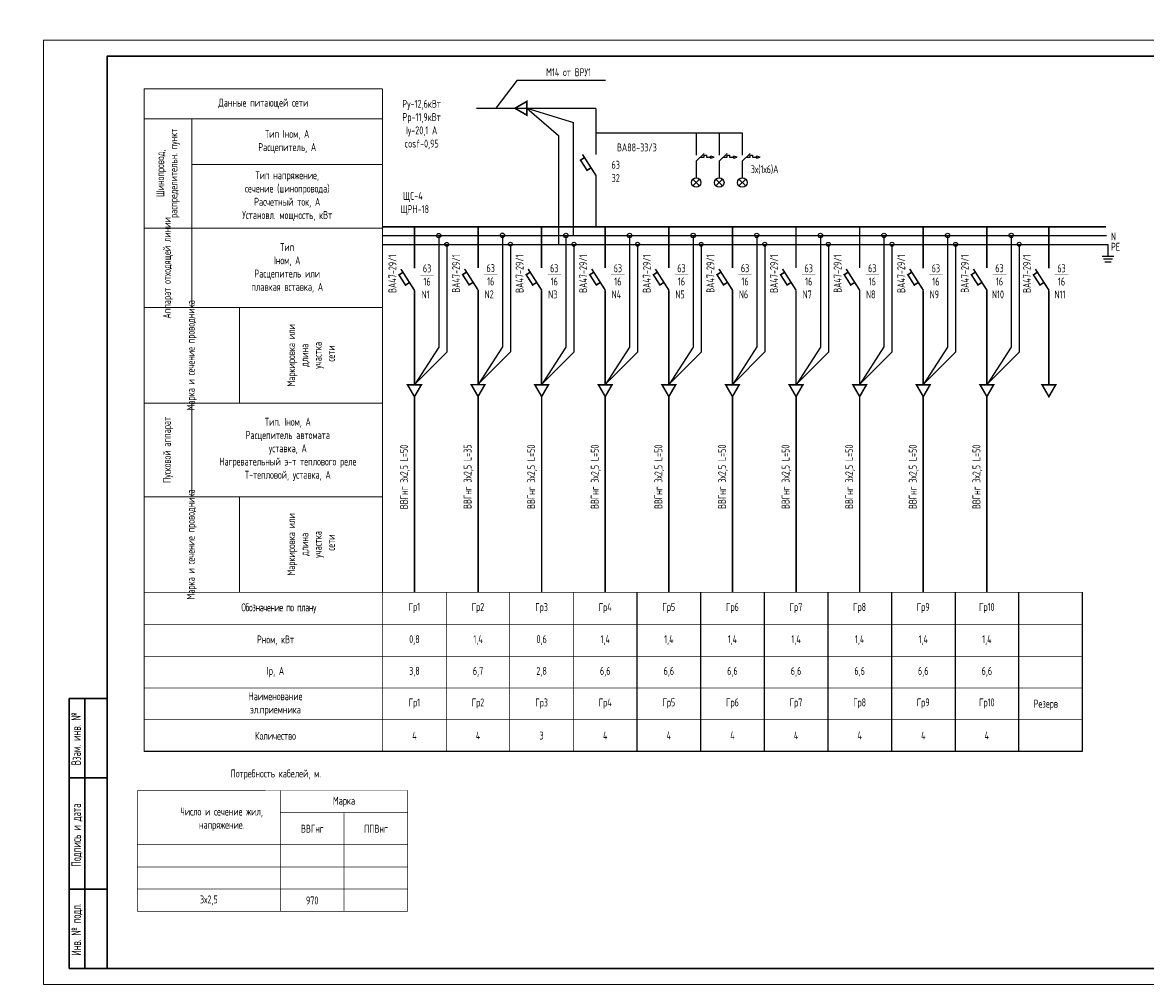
# Model space of a CAD drawing. Header units: millimetres. Extents: x 473009 to 2502882, y 456217 to 1153743.
# Tile 20 of 124: x 986697 to 1022015, y 457033 to 487290. Entities that reach past the tile are written whole.
import ezdxf

# ---------------------------------------------------------------- set-up
doc = ezdxf.new("R2010")
doc.units = ezdxf.units.MM
for name, color, linetype in [('EKAB', 7, 'Continuous'), ('FORMAT', 150, 'Continuous'), ('Osnova', 7, 'Continuous'), ('построение', 7, 'Continuous'), ('формат', 136, 'Continuous')]:
    doc.layers.add(name, color=color, linetype=linetype)
for name, color, linetype, lineweight in [('ТХ. ЭЛ', 2, 'Continuous', 30), ('Электрика', 1, 'Continuous', 50), ('ЭМ', 240, 'Continuous', 20)]:
    doc.layers.add(name, color=color, linetype=linetype, lineweight=lineweight)
doc.styles.add('SPDS', font='spds.shx', dxfattribs={"width": 0.8, "height": 250})
doc.styles.add('SPDS1', font='spds.shx', dxfattribs={"width": 0.8})

# ---------------------------------------------------------------- blocks, each defined once
blk = doc.blocks.new('*U106')
at = {"color": 0, "linetype": 'Continuous', "lineweight": 30}
for p, q in [((440, 60), (625, 60)), ((440, 5), (440, 60))]:
    blk.add_line(p, q, dxfattribs=at)
at = {"layer": 'ЭМ', "color": 0, "lineweight": 30, "ltscale": 0.5}
for p, q in [((20, 90), (8, 90)), ((8, 5), (8, 90)), ((13, 5), (13, 90)), ((20, 65), (8, 65)), ((20, 30), (8, 30)), ((20, 5), (8, 5))]:
    blk.add_line(p, q, dxfattribs=at)
at = {"layer": 'ЭМ', "color": 0, "lineweight": 20, "ltscale": 0.5}
blk.add_lwpolyline([(0, 0), (630, 0), (630, 297), (0, 297)], close=True, dxfattribs=at)
at = {"layer": 'ЭМ', "color": 0, "lineweight": 30, "ltscale": 0.5}
blk.add_lwpolyline([(20, 5), (625, 5), (625, 292), (20, 292)], close=True, dxfattribs=at)
at = {"layer": 'ЭМ', "color": 0, "lineweight": 25, "ltscale": 100, "char_height": 3, "attachment_point": 2, "rotation": 90, "style": 'SPDS'}
for s, insert, width in [('Взам. инв. №', (8.72, 77.28), 31.9567), ('Подпись и дата', (8.76, 47.02), 43.3948), ('Инв. № подл.', (8.76, 17.32), 41.415)]:
    blk.add_mtext(s, dxfattribs=dict(at, insert=insert, width=width))

msp = doc.modelspace()

# ---------------------------------------------------------------- linework, layer by layer
at = {"color": 7}
for p, q in [((1007884.8, 482932.4), (1008135.4, 483169.8)), ((1008609.4, 482932.4), (1008860, 483169.8)), ((1009334, 482932.4), (1009584.6, 483169.8)), ((1007884.8, 482932.4), (1007884.8, 482406.3)), ((1008010.1, 483051.1), (1008131.1, 483051.1)), ((1008131.1, 483051.1), (1008131.1, 483113.2)), ((1008131.1, 483113.2), (1008210.2, 483113.2)), ((1008210.2, 483113.2), (1008210.2, 483051.1)), ((1008210.2, 483051.1), (1008329.9, 483051.1)), ((1008609.4, 482932.4), (1008609.4, 482406.3)), ((1008734.7, 483051.1), (1008855.7, 483051.1)), ((1008855.7, 483051.1), (1008855.7, 483113.2)), ((1008855.7, 483113.2), (1008934.8, 483113.2)), ((1008934.8, 483113.2), (1008934.8, 483051.1)), ((1008934.8, 483051.1), (1009054.5, 483051.1)), ((1009334, 482932.4), (1009334, 482406.3)), ((1009459.3, 483051.1), (1009580.3, 483051.1)), ((1009580.3, 483051.1), (1009580.3, 483113.2)), ((1009580.3, 483113.2), (1009659.4, 483113.2)), ((1009659.4, 483113.2), (1009659.4, 483051.1)), ((1009659.4, 483051.1), (1009779.2, 483051.1)), ((1007884.8, 482556.3), (1007884.8, 482406.3)), ((1008609.4, 482556.3), (1008609.4, 482406.3)), ((1009334, 482556.3), (1009334, 482406.3)), ((1007778.7, 482362.3), (1007990.8, 482150.2)), ((1007778.7, 482150.2), (1007990.8, 482362.3)), ((1008503.3, 482362.3), (1008715.5, 482150.2)), ((1008503.3, 482150.2), (1008715.5, 482362.3)), ((1009227.9, 482362.3), (1009440.1, 482150.2)), ((1009227.9, 482150.2), (1009440.1, 482362.3))]:
    msp.add_line(p, q, dxfattribs=at)
at = {"color": 0, "lineweight": 25, "const_width": 30}
for points in [[(990522.6, 485206), (998022.6, 485206)], [(990522.6, 485206), (990522.6, 464359.2)], [(998022.6, 485202.3), (998022.6, 469374.6)], [(990522.6, 484263.5), (998022.6, 484263.5)], [(992022.6, 478321.7), (992022.6, 484259.8)], [(998022.6, 482825.3), (992022.6, 482825.3)], [(990522.6, 480825.3), (998022.6, 480825.3)], [(990522.6, 478321.7), (998022.6, 478321.7)], [(993522.6, 475321.7), (993522.6, 478321.7)], [(990522.6, 475321.7), (998022.6, 475321.7)], [(992022.6, 472374.6), (992022.6, 475321.7)], [(990522.6, 472374.6), (998022.6, 472374.6)], [(993522.6, 472374.6), (993522.6, 469374.6)]]:
    msp.add_lwpolyline(points, dxfattribs=at)
at = {"color": 7}
for centre in [(1007884.8, 482256.3), (1008609.4, 482256.3), (1009334, 482256.3)]:
    msp.add_circle(centre, 150, dxfattribs=at)
at = {"layer": 'EKAB', "color": 7}
for p, q in [((1008330, 483055), (1008329.4, 483024.5)), ((1008329.4, 483024.5), (1008450.7, 483052.8)), ((1008330, 483054.7), (1008330.8, 483085.1)), ((1008450.7, 483052.8), (1008330.8, 483085.1)), ((1009054.6, 483055), (1009054.1, 483024.5)), ((1009054.1, 483024.5), (1009175.4, 483052.8)), ((1009054.6, 483054.7), (1009055.4, 483085.1)), ((1009175.4, 483052.8), (1009055.4, 483085.1)), ((1009778.7, 483024.5), (1009900, 483052.8)), ((1009779.2, 483054.7), (1009780, 483085.1)), ((1009900, 483052.8), (1009780, 483085.1))]:
    msp.add_line(p, q, dxfattribs=at)
at = {"layer": 'FORMAT', "color": 0, "lineweight": 25, "ltscale": 2}
for p, q in [((1002556.1, 484591.7), (1004023.5, 484144.6)), ((1002556.1, 484591.7), (1003556.5, 483732.4)), ((1004023.5, 480587.1), (1004023.5, 484144.6)), ((1003556.5, 483732.4), (1003556.5, 480310)), ((1004732.2, 483815.8), (1009334, 483815.8)), ((1007884.8, 483815.8), (1007884.8, 483118.3)), ((1008609.4, 483815.8), (1008609.4, 483118.3)), ((1009334, 483815.8), (1009334, 483118.3)), ((1009779.2, 483055), (1009778.7, 483024.5)), ((998021.3, 480587.1), (1020785.7, 480587.1)), ((999789.3, 480587.1), (999789.3, 477078.2)), ((1001789.6, 480595.3), (1001789.6, 477086.4)), ((1002040.7, 480318.2), (1002040.7, 476928.6)), ((1003789, 480591.8), (1003789, 477082.9)), ((1004040.1, 480314.7), (1004040.1, 476925.1)), ((1005789.1, 480591.6), (1005789.1, 477082.7)), ((1007789.3, 480591.4), (1007789.3, 477082.5)), ((1009789.4, 480593.1), (1009789.4, 477084.2)), ((1010040.5, 480316), (1010040.5, 476926.5)), ((1011789.5, 480591), (1011789.5, 477082.1)), ((1013789.6, 480592.8), (1013789.6, 477083.9)), ((1014040.7, 480315.7), (1014040.7, 476926.1)), ((1015789.7, 480590.6), (1015789.7, 477081.7)), ((1017789.9, 480592.4), (1017789.9, 477083.5)), ((1018041, 480315.3), (1018041, 476925.7)), ((998022.7, 480310), (1020833.8, 480310.7)), ((1000040.4, 480310), (1000040.4, 476920.4)), ((1006040.3, 480314.5), (1006040.3, 476924.9)), ((1008040.4, 480314.3), (1008040.4, 476924.7)), ((1012040.6, 480313.9), (1012040.6, 476924.3)), ((1016040.9, 480313.5), (1016040.9, 476924)), ((1018041, 480313.3), (1018041, 476923.8)), ((1020833.8, 480310.7), (1020833.8, 479941.3)), ((1020651.4, 479941.3), (1021016.3, 479941.3)), ((1020691, 479853.4), (1020976.6, 479853.4)), ((1020730.7, 479765.6), (1020937, 479765.6)), ((999789.3, 477078.2), (999023.6, 475891.7)), ((1000040.4, 476920.4), (999044.4, 475924)), ((1001789.6, 477086.4), (1001023.9, 475899.9)), ((1002040.7, 476928.6), (1001044.7, 475932.2)), ((1003789, 477082.9), (1003023.3, 475896.4)), ((1004040.1, 476925.1), (1003044.2, 475928.7)), ((1005789.1, 477082.7), (1005023.4, 475896.2)), ((1006040.3, 476924.9), (1005044.3, 475928.5)), ((1007789.3, 477082.5), (1007023.5, 475896)), ((1008040.4, 476924.7), (1007044.4, 475928.3)), ((1009789.4, 477084.2), (1009023.7, 475897.8)), ((1010040.5, 476926.5), (1009044.5, 475930.1)), ((1011789.5, 477082.1), (1011023.8, 475895.6)), ((1012040.6, 476924.3), (1011044.6, 475928)), ((1013789.6, 477083.9), (1013023.9, 475897.4)), ((1014040.7, 476926.1), (1013044.8, 475929.7)), ((1015789.7, 477081.7), (1015024, 475895.2)), ((1016040.9, 476924), (1015044.9, 475927.6)), ((1017789.9, 477083.5), (1017024.1, 475897)), ((1018041, 476925.7), (1017045, 475929.3)), ((1006022.6, 469371.9), (1006022.2, 464365.6)), ((1008022.8, 469371.7), (1008022.3, 464365.4)), ((1010022.9, 469375.7), (1010022.4, 464369.3)), ((1012023, 469371.4), (1012022.5, 464365.1)), ((1014023.1, 469371.2), (1014022.7, 464364.9)), ((1016023.3, 469371), (1016022.8, 464364.7)), ((1018023.4, 469370.8), (1018022.9, 464364.5)), ((1020023.5, 469370.6), (1020023, 464359.4)), ((1020023, 464359.4), (990522.6, 464359.2))]:
    msp.add_line(p, q, dxfattribs=at)
for points, const_width in [([(1004732.2, 484591.7), (1000967.6, 484591.7)], 40), ([(1004732.2, 484591.7), (1004732.2, 483135.3)], 50), ([(1004733.3, 482475.9), (1004308.4, 483140.3)], 50), ([(1004372, 483040.8), (1004246.6, 482960.5), (1004452, 482639.4), (1004577.4, 482719.6)], 50), ([(1004732.2, 482477.6), (1004732.2, 480864.2)], 50), ([(998021.3, 480864.2), (1020768.2, 480864.2)], 50), ([(999023.6, 480864.2), (999023.6, 479559)], 50), ([(1001023.9, 480872.4), (1001023.9, 479567.3)], 50), ([(1003023.3, 480868.9), (1003023.3, 479563.7)], 50), ([(1005023.4, 480868.7), (1005023.4, 479563.5)], 50), ([(1007023.5, 480868.5), (1007023.5, 479563.4)], 50), ([(1009023.7, 480870.2), (1009023.7, 479565.1)], 50), ([(1011023.8, 480868.1), (1011023.8, 479563)], 50), ([(1013023.9, 480869.9), (1013023.9, 479564.7)], 50), ([(1015024, 480867.7), (1015024, 479562.6)], 50), ([(1017024.1, 480869.5), (1017024.1, 479564.3)], 50), ([(1018974.7, 480867), (1018974.7, 479561.8)], 50), ([(998663.8, 479431.2), (998538.3, 479351), (998743.7, 479029.8), (998869.1, 479110.1)], 50), ([(999025, 478866.4), (998600.1, 479530.8)], 50), ([(999210.1, 479346.6), (999632.1, 479346.6)], 10), ([(1000664.1, 479439.4), (1000538.6, 479359.2), (1000744, 479038), (1000869.5, 479118.3)], 50), ([(1001025.3, 478874.6), (1000600.4, 479539)], 50), ([(1001210.4, 479354.8), (1001632.4, 479354.8)], 10), ([(1002663.5, 479435.9), (1002538, 479355.7), (1002743.4, 479034.5), (1002868.9, 479114.8)], 50), ([(1003024.7, 478871.1), (1002599.8, 479535.5)], 50), ([(1003209.8, 479351.3), (1003631.8, 479351.3)], 10), ([(1004663.6, 479435.7), (1004538.1, 479355.5), (1004743.5, 479034.3), (1004869, 479114.6)], 50), ([(1005024.8, 478870.9), (1004599.9, 479535.3)], 50), ([(1005210, 479351.1), (1005631.9, 479351.1)], 10), ([(1006663.7, 479435.5), (1006538.3, 479355.3), (1006743.6, 479034.1), (1006869.1, 479114.4)], 50), ([(1007025, 478870.7), (1006600.1, 479535.1)], 50), ([(1007210.1, 479350.9), (1007632, 479350.9)], 10), ([(1008663.9, 479437.3), (1008538.4, 479357), (1008743.8, 479035.9), (1008869.2, 479116.1)], 50), ([(1009025.1, 478872.5), (1008600.2, 479536.8)], 50), ([(1009210.2, 479352.7), (1009632.1, 479352.7)], 10), ([(1010664, 479435.1), (1010538.5, 479354.9), (1010743.9, 479033.8), (1010869.4, 479114)], 50), ([(1011025.2, 478870.3), (1010600.3, 479534.7)], 50), ([(1011210.3, 479350.5), (1011632.3, 479350.5)], 10), ([(1012664.1, 479436.9), (1012538.6, 479356.7), (1012744, 479035.5), (1012869.5, 479115.8)], 50), ([(1013025.3, 478872.1), (1012600.4, 479536.5)], 50), ([(1013210.5, 479352.3), (1013632.4, 479352.3)], 10), ([(1014664.2, 479434.8), (1014538.8, 479354.5), (1014744.1, 479033.4), (1014869.6, 479113.6)], 50), ([(1015025.5, 478869.9), (1014600.5, 479534.3)], 50), ([(1015210.6, 479350.2), (1015632.5, 479350.2)], 10), ([(1016664.3, 479436.5), (1016538.9, 479356.3), (1016744.3, 479035.1), (1016869.7, 479115.4)], 50), ([(1017025.6, 478871.7), (1016600.7, 479536.1)], 50), ([(1017210.7, 479351.9), (1017632.6, 479351.9)], 10), ([(1018614.9, 479434), (1018489.4, 479353.8), (1018694.8, 479032.6), (1018820.3, 479112.9)], 50), ([(1018976.1, 478869.2), (1018551.2, 479533.6)], 50), ([(1019161.3, 479349.4), (1019583.2, 479349.4)], 10), ([(999023.6, 478866.3), (999023.6, 475891.7)], 50), ([(1001023.9, 478874.5), (1001023.9, 475899.9)], 50), ([(1003023.3, 478871), (1003023.3, 475896.4)], 50), ([(1005023.4, 478870.8), (1005023.4, 475896.2)], 50), ([(1007023.5, 478870.6), (1007023.5, 475896)], 50), ([(1009023.7, 478872.3), (1009023.7, 475897.8)], 50), ([(1011023.8, 478870.2), (1011023.8, 475895.6)], 50), ([(1013023.9, 478872), (1013023.9, 475897.4)], 50), ([(1015024, 478869.8), (1015024, 475895.2)], 50), ([(1017024.1, 478871.6), (1017024.1, 475897)], 50), ([(1018974.7, 478869.1), (1018974.7, 475894.5)], 50), ([(999024.1, 475520.3), (999024.1, 469371.9)], 50), ([(1001024.4, 475528.5), (1001024.4, 469380.2)], 50), ([(1003023.8, 475525), (1003023.8, 469376.6)], 50), ([(1005023.9, 475524.8), (1005023.9, 469376.4)], 50), ([(1007024.1, 475524.6), (1007024.1, 469376.2)], 50), ([(1009024.2, 475526.4), (1009024.2, 469378)], 50), ([(1011024.3, 475524.2), (1011024.3, 469375.9)], 50), ([(1013024.4, 475526), (1013024.4, 469377.6)], 50), ([(1015024.5, 475523.9), (1015024.5, 469375.5)], 50), ([(1017024.7, 475523.7), (1017024.7, 469375.3)], 50), ([(1000023, 469380.2), (1000022.6, 464364.8)], 20), ([(1002022.4, 469368.4), (1002021.9, 464364.8)], 20), ([(1004022.5, 469370.2), (1004022, 464364.8)], 20), ([(994808.5, 462434.7), (998808.5, 462434.7)], 20)]:
    msp.add_lwpolyline(points, dxfattribs=dict(at, const_width=const_width))
at = {"layer": 'FORMAT', "color": 0, "lineweight": 25, "ltscale": 2, "const_width": 50}
for points in [[(1002184.7, 484591.7), (1002556.1, 484377.3), (1002556.1, 484806.1)], [(999024.1, 475520.3), (999238.5, 475891.7), (998809.7, 475891.7)], [(1001024.4, 475528.5), (1001238.8, 475899.9), (1000810, 475899.9)], [(1003023.8, 475525), (1003238.2, 475896.4), (1002809.4, 475896.4)], [(1005023.9, 475524.8), (1005238.3, 475896.2), (1004809.5, 475896.2)], [(1007024.1, 475524.6), (1007238.5, 475896), (1006809.6, 475896)], [(1009024.2, 475526.4), (1009238.6, 475897.8), (1008809.8, 475897.8)], [(1011024.3, 475524.2), (1011238.7, 475895.6), (1010809.9, 475895.6)], [(1013024.4, 475526), (1013238.8, 475897.4), (1012810, 475897.4)], [(1015024.5, 475523.9), (1015239, 475895.2), (1014810.1, 475895.2)], [(1017024.7, 475525.6), (1017239.1, 475897), (1016810.3, 475897)], [(1018975.2, 475523.1), (1019189.7, 475894.5), (1018760.8, 475894.5)]]:
    msp.add_lwpolyline(points, close=True, dxfattribs=at)
at = {"layer": 'FORMAT', "color": 0, "lineweight": 25, "ltscale": 2}
for centre, radius in [((999789.3, 480587.1), 68.8), ((1000040.4, 480310), 61.1), ((1001789.6, 480595.3), 68.8), ((1002040.7, 480318.2), 61.1), ((1003789, 480591.8), 68.8), ((1004040.1, 480314.7), 61.1), ((1005789.1, 480591.6), 68.8), ((1006040.3, 480314.5), 61.1), ((1007789.3, 480591.4), 68.8), ((1008040.4, 480314.3), 61.1), ((1009789.4, 480593.1), 68.8), ((1010040.5, 480316), 61.1), ((1011789.5, 480591), 68.8), ((1012040.6, 480313.9), 61.1), ((1013789.6, 480592.8), 68.8), ((1014040.7, 480315.7), 61.1), ((1015789.7, 480590.6), 68.8), ((1016040.9, 480313.5), 61.1), ((1017789.9, 480592.4), 68.8), ((1018041, 480315.3), 61.1)]:
    msp.add_circle(centre, radius, dxfattribs=at)
at = {"layer": 'Osnova', "color": 0, "lineweight": 25, "const_width": 20}
for points in [[(1020023.5, 469365), (990522.6, 469366.3)], [(990522.6, 468358.4), (1020023.4, 468358.4)], [(990522.6, 467359.7), (1020023.3, 467359.7)]]:
    msp.add_lwpolyline(points, dxfattribs=at)
at = {"layer": 'Osnova', "color": 0, "const_width": 20}
for points in [[(998022.6, 469374.5), (998022.2, 464359.2)], [(998022.6, 469374.5), (998022.2, 464359.2)], [(998022.7, 469380.2), (998022.3, 464364.8)], [(998022.7, 469380.2), (998022.3, 464364.8)], [(990308.5, 463134.7), (998808.5, 463136.2)], [(990308.5, 459334.7), (990308.5, 463134.7)], [(994808.5, 459334.7), (994808.5, 463135.5)], [(998808.5, 463136.2), (998808.5, 459334.7)], [(996808.5, 459334.7), (996808.5, 462434.7)], [(990308.5, 461434.7), (998808.5, 461434.7)], [(990308.5, 460734.7), (998808.5, 460734.7)], [(990308.5, 460034.7), (998808.5, 460034.7)], [(990308.5, 459334.7), (998808.5, 459334.7)]]:
    msp.add_lwpolyline(points, dxfattribs=at)
at = {"layer": 'построение', "color": 0, "lineweight": 25}
for q in [(1001584.8, 484591.7), (1005034.9, 485480.5)]:
    msp.add_line((1002249.6, 485480.5), q, dxfattribs=at)
at = {"layer": 'ТХ. ЭЛ', "color": 0, "lineweight": 25, "const_width": 20}
msp.add_lwpolyline([(990522.6, 465359.4), (1020023.1, 465362.3)], dxfattribs=at)
at = {"layer": 'Электрика', "color": 0, "lineweight": -2, "const_width": 20}
msp.add_lwpolyline([(990522.6, 466359.7), (1020023.2, 466359.7)], dxfattribs=at)

# ---------------------------------------------------------------- block references
at = {"layer": 'формат', "color": 0, "xscale": 100, "yscale": 100, "zscale": 100}
msp.add_blockref('*U106', (987362.1, 457033.4), dxfattribs=at)

# ---------------------------------------------------------------- texts
at = {"color": 7, "ltscale": 2, "insert": (513015.9, 476034.8), "char_height": 250, "width": 17719.705, "attachment_point": 4, "line_spacing_factor": 1.44, "style": 'SPDS1'}
msp.add_mtext('\\pi7954.85267;{\\L\\C256;Общие данные\\P\\pi0;\\l    1.Настоящий проект электроосвещения и электрооборудования здания выполнен на основании следующих исходных данных разделов: АР, ОВ, ОС, ТХ. \\PВРУ-1- Ру =116,2кВт; \\P             Рр =98,7кВт.\\P    2.Проектом предусмотрено рабочее (общее, местное) ремонтное и аварийное освещение.\\P    3.Общее рабочее освещение предусматривается стационарными светодиодными светильниками. Выбор типа светильников производился в соответствии с назначением помещений, характеристикой среды и требованиями архитектурного оформления.\\P   4.Освещенность помещений принята согласно нормам и правилам КМК2.01.05-98.\\P   5.Управление рабочим освещением осуществляется выключателями, установленными по месту в помещениях .\\P   6.Аварийное освещение предусматривается по линиям проходов и выходов из здания. Светильники аварийного освещения выделяются из числа светильников общего рабочего освещения и питаются от сети аварийного освещения.\\P   7.Включение светильников общего и аварийного освещения раздельное.\\P  8.Групповая осветительная сеть выполняется кабелем марки ВВГнг-0,66  в ПВХ гофротрубе за подвесным потолком, в плитах перекрытий.   \\P     9.Силовыми электроприемниками являются  технологическое,  сантехническое оборудование. Номинальная мощность установленных электроприемников принята в соответствии с заданиями технологической, вентиляционной частей проекта. \\PРасчетная мощность силовых электроприемников определена методом коэффициентов спроса по характерным группам электроприемников (на основании рекомендаций КМК). . Отключение общей вентиляции при пожаре осуществляется поступлением сигнала на магнитный пускатель "МП".\\P     10.Силовая распределительная сеть выполняется кабелем ВВГнг, проложенная за подвесным потолком в ПВХ гофротрубе и скрыто в ПВХ трубе под слоем штукатурки. \\P     11.Силовые распределительные пункты приняты с автоматическими выключателями на отходящих линиях. Щиты принять навесными. В качестве главного распределительного щита принята панель ПР. Магистральные сети выполняются кабелем марки ВВГнг, проложенные в гофрированных трубах ПВХ, на скобах.\\P    12.Для защиты от поражения электрическим током предусматривается следующие виды заземления :\\P     Заземление всех корпусов электроприемников выполняется в однофазной сети третьим  заземляющим проводом,в трехфазной-пятым заземляющим проводом.\\PВ проекте принята система заземления TN-S. Ввод в здание должен быть предусмотрен пятижильным кабелем. Пятая жила соединяется с заземленной нейтралью источника.\\P    13. Опасные зоны на объекте отсутствуют\\C5;.\\P    }14. {\\C256;Монтаж выполнить в соответствии с ПУЭ и КМК3.05.06-97.}', dxfattribs=at)
at = {"color": 0, "lineweight": 25, "char_height": 250, "width": 3000, "attachment_point": 5, "rotation": 90, "style": 'SPDS1'}
for s, insert in [('Шинопровод, распределительн. пункт', (991272.6, 482544.4)), ('Аппарат отходящей линии', (991272.6, 479571.7)), ('ВА47-29/1', (998330.8, 479385.8)), ('ВА47-29/1', (1000331.2, 479394.1)), ('ВА47-29/1', (1002330.6, 479390.5)), ('ВА47-29/1', (1004330.7, 479390.3)), ('ВА47-29/1', (1006330.8, 479390.1)), ('ВА47-29/1', (1008330.9, 479391.9)), ('ВА47-29/1', (1010331, 479389.8)), ('ВА47-29/1', (1012331.2, 479391.5)), ('ВА47-29/1', (1014331.3, 479389.4)), ('ВА47-29/1', (1016331.4, 479391.1)), ('ВА47-29/1', (1018282, 479388.6)), ('Марка и сечение проводника', (992022.6, 476821.7)), ('Маркировка или \\Pдлина \\Pучастка\\P сети', (995772.6, 476821.7)), ('Пусковой аппарат', (991272.6, 473848.2)), ('Марка и сечение проводника', (992022.6, 470874.6)), ('Маркировка или \\Pдлина \\Pучастка\\P сети', (995772.6, 470874.6))]:
    msp.add_mtext(s, dxfattribs=dict(at, insert=insert))
at = {"layer": 'FORMAT', "color": 0, "lineweight": 25, "ltscale": 2, "char_height": 250}
for s, insert, width, attachment_point, style in [('М14 от ВРУ1', (1003869.9, 485725.2), 2861.145, 5, 'SPDS1'), ('Данные питающей сети', (994272.6, 484734.7), 5294.379, 5, 'SPDS1'), ('{\\C7;Pу-12,6кВт\\PPр-11,9кВт\\PIу-20,1 А\\Pcosf-0,95}', (999250, 484076.7), 2861.145, 5, 'SPDS1'), ('Тип Iном, А\\PРасцепитель, А', (995022.6, 483544.4), 5294.379, 5, 'SPDS1'), ('ВА88-33/3', (1006019.3, 483360), 2861.145, 5, 'SPDS1'), ('63\\P32', (1005353.1, 482605.4), 2861.145, 5, 'SPDS1'), ('3х(1х6)А', (1010036.5, 482663.2), 2861.145, 5, 'SPDS1'), ('Тип напряжение, \\Pсечение (шинопровода) \\PРасчетный ток, А\\PУстановл. мощность, кВт', (995022.6, 481825.3), 5294.379, 5, 'SPDS1'), ('ЩC-4\\P ЩРН-18', (998974.7, 481593.5), 2861.145, 5, 'SPDS1'), ('N', (1020927.2, 480684.3), 322.357, 1, 'SPDS'), ('Тип\\PIном, А\\PРасцепитель или\\Pплавкая вставка, А', (995022.6, 479571.7), 5294.379, 5, 'SPDS1'), ('PE', (1020927.2, 480361.8), 1975.073, 1, 'SPDS'), ('63\\P16', (999421.1, 479346.6), 2000, 5, 'SPDS1'), ('63\\P16', (1001421.4, 479354.8), 2000, 5, 'SPDS1'), ('63\\P16', (1003420.8, 479351.3), 2000, 5, 'SPDS1'), ('63\\P16', (1005420.9, 479351.1), 2000, 5, 'SPDS1'), ('63\\P16', (1007421.1, 479350.9), 2000, 5, 'SPDS1'), ('63\\P16', (1009421.2, 479352.7), 2000, 5, 'SPDS1'), ('63\\P16', (1011421.3, 479350.5), 2000, 5, 'SPDS1'), ('63\\P16', (1013421.4, 479352.3), 2000, 5, 'SPDS1'), ('63\\P16', (1015421.5, 479350.2), 2000, 5, 'SPDS1'), ('63\\P16', (1017421.7, 479351.9), 2000, 5, 'SPDS1'), ('63\\P16', (1019372.2, 479349.4), 2000, 5, 'SPDS1'), ('N1{\\W0.3;\\T0.75; }', (999373.3, 478733.1), 2000, 5, 'SPDS1'), ('N2{\\W0.3;\\T0.75; }', (1001373.6, 478741.3), 2000, 5, 'SPDS1'), ('N3{\\W0.3;\\T0.75; }', (1003373, 478737.7), 2000, 5, 'SPDS1'), ('N4{\\W0.3;\\T0.75; }', (1005373.1, 478737.6), 2000, 5, 'SPDS1'), ('N5', (1007373.2, 478737.4), 2000, 5, 'SPDS1'), ('N6', (1009373.3, 478739.1), 2000, 5, 'SPDS1'), ('N7', (1011373.5, 478737), 2000, 5, 'SPDS1'), ('N8', (1013373.6, 478738.7), 2000, 5, 'SPDS1'), ('N9', (1015373.7, 478736.6), 2000, 5, 'SPDS1'), ('N10', (1017373.8, 478738.4), 2000, 5, 'SPDS1'), ('N11', (1019324.4, 478735.8), 2000, 5, 'SPDS1'), ('Тип. Iном, А\\PРасцепитель автомата\\Pуставка, А\\PНагревательный э-т теплового реле\\PТ-тепловой, уставка, А ', (995041.7, 473864.3), 5294.379, 5, 'SPDS1'), ('{\\T0.9;Обозначение по плану}', (994755.6, 468861.9), 2861.145, 5, 'SPDS1'), ('Гр1', (999023.4, 468877.8), 2000, 5, 'SPDS1'), ('Гр2', (1001022.8, 468874.3), 2000, 5, 'SPDS1'), ('Гр3', (1003022.2, 468870.8), 2000, 5, 'SPDS1'), ('Гр4', (1005022.3, 468870.6), 2000, 5, 'SPDS1'), ('Гр5', (1007022.5, 468874.3), 2000, 5, 'SPDS1'), ('Гр6', (1009022.6, 468874.1), 2000, 5, 'SPDS1'), ('Гр7', (1011022.7, 468873.9), 2000, 5, 'SPDS1'), ('Гр8', (1013022.8, 468873.7), 2000, 5, 'SPDS1'), ('Гр9', (1015023, 468873.6), 2000, 5, 'SPDS1'), ('Гр10', (1017023.1, 468873.4), 2000, 5, 'SPDS1'), ('Рном, кВт', (994653.8, 467858), 2000, 5, 'SPDS1'), ('0,8', (999023.4, 467867.2), 2000, 5, 'SPDS1'), ('1,4', (1001023.7, 467867.2), 2000, 5, 'SPDS1'), ('0,6', (1003023.1, 467867.2), 2000, 5, 'SPDS1'), ('1,4', (1005023.2, 467866.8), 2000, 5, 'SPDS1'), ('1,4', (1007023.4, 467866.8), 2000, 5, 'SPDS1'), ('1,4', (1009023.5, 467866.5), 2000, 5, 'SPDS1'), ('1,4', (1011023.6, 467866.3), 2000, 5, 'SPDS1'), ('1,4', (1013023.7, 467866.7), 2000, 5, 'SPDS1'), ('1,4', (1015023.8, 467866.7), 2000, 5, 'SPDS1'), ('1,4', (1017024, 467865.7), 2000, 5, 'SPDS1'), ('Ip, А', (994653.7, 466859.6), 2000, 5, 'SPDS1'), ('3,8', (999023.4, 466868.5), 2000, 5, 'SPDS1'), ('6,7', (1001023.7, 466868.5), 2000, 5, 'SPDS1'), ('2,8', (1003023.1, 466868.5), 2000, 5, 'SPDS1'), ('6,6', (1005023.2, 466868.1), 2000, 5, 'SPDS1'), ('6,6', (1007023.4, 466868.1), 2000, 5, 'SPDS1'), ('6,6', (1009023.5, 466867.7), 2000, 5, 'SPDS1'), ('6,6', (1011023.6, 466867.5), 2000, 5, 'SPDS1'), ('6,6', (1013023.7, 466867.9), 2000, 5, 'SPDS1'), ('6,6', (1015023.8, 466867.9), 2000, 5, 'SPDS1'), ('6,6', (1017024, 466866.9), 2000, 5, 'SPDS1'), ('Наименование\\Pэл.приемника', (994653.7, 465857.6), 2000, 5, 'SPDS1'), ('Гр1', (999023.2, 465871.3), 2000, 5, 'SPDS1'), ('Гр2', (1001023.5, 465871.3), 2000, 5, 'SPDS1'), ('Гр3', (1003022.9, 465870.5), 2000, 5, 'SPDS1'), ('Гр4', (1005023, 465870.3), 2000, 5, 'SPDS1'), ('Гр5', (1007023.1, 465874), 2000, 5, 'SPDS1'), ('Гр6', (1009023.3, 465873.8), 2000, 5, 'SPDS1'), ('Гр7', (1011023.4, 465873.6), 2000, 5, 'SPDS1'), ('Гр8', (1013023.5, 465873.4), 2000, 5, 'SPDS1'), ('Гр9', (1015023.6, 465873.3), 2000, 5, 'SPDS1'), ('Гр10', (1017023.8, 465873.1), 2000, 5, 'SPDS1'), ('Резерв', (1018877.6, 465832.2), 2000, 5, 'SPDS1'), ('Количество', (994653.6, 464857.3), 2000, 5, 'SPDS1'), ('4', (999023.8, 464863.9), 2000, 5, 'SPDS1'), ('4', (1001024.1, 464863.9), 2000, 5, 'SPDS1'), ('3', (1003023.5, 464863.9), 2000, 5, 'SPDS1'), ('4', (1005023.6, 464863.5), 2000, 5, 'SPDS1'), ('4', (1007023.7, 464867.4), 2000, 5, 'SPDS1'), ('4', (1009023.8, 464867.2), 2000, 5, 'SPDS1'), ('4', (1011024, 464867), 2000, 5, 'SPDS1'), ('4', (1013024.1, 464866.8), 2000, 5, 'SPDS1'), ('4', (1015024.2, 464866.6), 2000, 5, 'SPDS1'), ('4', (1017024.3, 464866.4), 2000, 5, 'SPDS1'), ('Потребность кабелей, м.', (994663.4, 463635.8), 3136.899, 5, 'SPDS1'), ('Число и сечение жил,\\Pнапряжение.', (992962.3, 462231), 2807.538, 5, 'SPDS1'), ('Марка', (996808.5, 462782.2), 2000, 5, 'SPDS1'), ('ВВГнг', (995813.4, 461934.7), 2000, 5, 'SPDS1'), ('ППВнг', (997813.4, 461934.7), 2000, 5, 'SPDS1'), ('3х2,5', (992558.5, 459681.2), 2000, 5, 'SPDS1'), ('970', (995808.5, 459677.8), 2000, 5, 'SPDS1')]:
    msp.add_mtext(s, dxfattribs=dict(at, insert=insert, width=width, attachment_point=attachment_point, style=style))
at = {"layer": 'FORMAT', "color": 0, "lineweight": 25, "ltscale": 2, "char_height": 250, "width": 8656.306, "attachment_point": 2, "rotation": 90, "style": 'SPDS1'}
for s, insert in [('ВВГнг 3х2,5 L=50', (998569.9, 472996.6)), ('ВВГнг 3х2,5 L=35', (1000570.2, 473004.8)), ('ВВГнг 3х2,5 L=50', (1002569.6, 473001.3)), ('ВВГнг 3х2,5 L=50', (1004569.7, 473001.1)), ('ВВГнг 3х2,5 L=50', (1006569.8, 473000.9)), ('ВВГнг 3х2,5 L=50', (1008569.9, 473002.7)), ('ВВГнг 3х2,5 L=50', (1010570.1, 473000.5)), ('ВВГнг 3х2,5 L=50', (1012570.2, 473002.3)), ('ВВГнг 3х2,5 L=50', (1014570.3, 473000.1)), ('ВВГнг 3х2,5 L=50', (1016570.4, 472999.9))]:
    msp.add_mtext(s, dxfattribs=dict(at, insert=insert))

doc.saveas('drawing.dxf')
